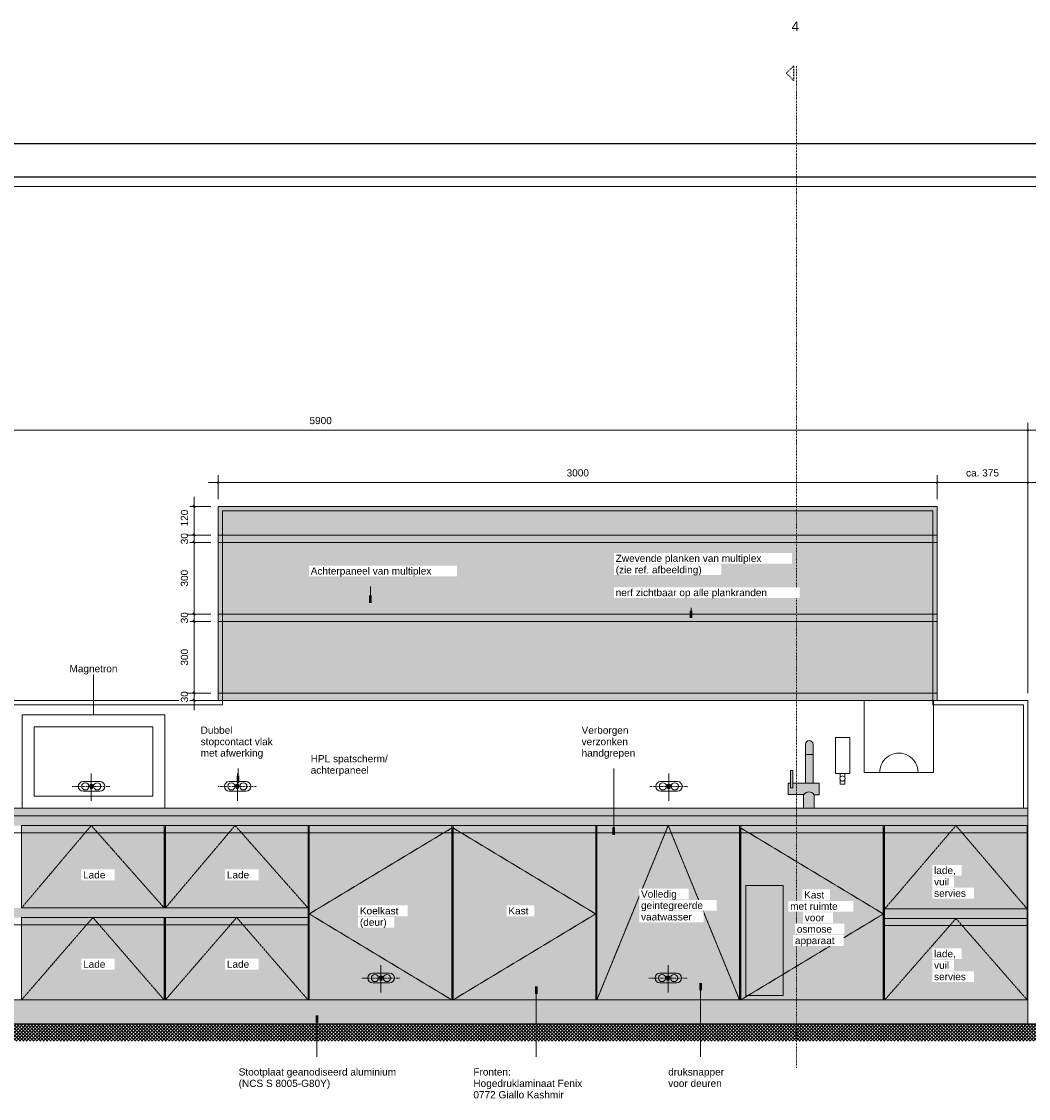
# Model space of a CAD drawing. Header units: millimetres. Extents: x -41613 to -506, y -9518 to 44768.
# Tile 2 of 11: x -27487 to -23286, y 5339 to 9834. Entities that reach past the tile are written whole.
import ezdxf

# ---------------------------------------------------------------- set-up
doc = ezdxf.new("R2010")
doc.units = ezdxf.units.MM
for name, pattern in [('Dash dot Small', [6.35, 3.175, -1.5875, 0, -1.5875]), ('Dash_2_', [6.35, 3.175, -3.175]), ('Overhead xxSmall', [2.579688, 1.5875, -0.992188])]:
    doc.linetypes.add(name, pattern=pattern)
for name, color, linetype, lineweight in [('0-2', 130, 'Continuous', 5), ('A----M-', 8, 'Continuous', 5), ('A----M--20', 8, 'Continuous', 5), ('A09-C---1', 8, 'Dash_2_', 13), ('A09-C---2', 135, 'Dash_2_', 25), ('A09-C---3', 8, 'Dash_2_', 5), ('A09-NT--1', 7, 'Continuous', 13), ('A09-NT--2', 170, 'Continuous', 50), ('A09-NT--3', 210, 'Continuous', 13), ('A35-----1', 250, 'Continuous', 25), ('A35-----2', 7, 'Continuous', 13), ('A69-----1', 55, 'Continuous', 5), ('A79-Y---1', 8, 'Continuous', 5), ('A99----', 1, 'Continuous', 5), ('A99-----1', 1, 'Continuous', 13), ('A99-----3', 1, 'Overhead xxSmall', 13), ('A99-----5', 1, 'Dash dot Small', 13), ('A99-----6', 1, 'Continuous', 25), ('A99--I-', 1, 'Continuous', 5), ('Detail Items-6', 255, 'Continuous', 5), ('Detail Items-7', 55, 'Continuous', 5)]:
    doc.layers.add(name, color=color, linetype=linetype, lineweight=lineweight)
doc.styles.add('Arial', font='arial.ttf', dxfattribs={"height": 40})
doc.styles.add('Arial_1', font='arial.ttf', dxfattribs={"height": 30})
doc.dimstyles.new('TD_Diagonal_1_5_mm', dxfattribs={"dimscale": 304.8, "dimtxt": 30.607782, "dimasz": 0.026247, "dimexe": 0.098425, "dimexo": 0.098425, "dimgap": 0.052493, "dimtad": 1, "dimdec": 0, "dimzin": 0, "dimdsep": 46, "dimtxsty": 'Arial_1', "dimblk1": 'OBLIQUE', "dimblk2": 'OBLIQUE', "dimsah": 1, "dimcen": 0.09, "dimdle": 0.131234, "dimazin": 2, "dimtfac": 1, "dimtdec": 4, "dimtix": 1, "dimtmove": 0, "dimatfit": 3, "dimfxl": 1, "dimtvp": 1, "dimtfill": 1, "dimtolj": 1, "dimtzin": 0, "dimarcsym": 2})
doc.dimstyles.new('TD_Diagonal_1_5_mm_1', dxfattribs={"dimscale": 304.8, "dimtxt": 30.607782, "dimasz": 0.026247, "dimexe": 0.098425, "dimexo": 0.098425, "dimgap": 0.052493, "dimtad": 1, "dimdec": 0, "dimzin": 0, "dimdsep": 46, "dimtxsty": 'Arial_1', "dimblk1": 'OBLIQUE', "dimblk2": 'OBLIQUE', "dimsah": 1, "dimcen": 0.09, "dimdle": 0.131234, "dimazin": 2, "dimtfac": 1, "dimtdec": 4, "dimtix": 1, "dimtmove": 2, "dimatfit": 3, "dimfxl": 1, "dimtvp": 1, "dimtfill": 1, "dimtolj": 1, "dimtzin": 0, "dimarcsym": 2})

# ---------------------------------------------------------------- blocks, each defined once
blk = doc.blocks.new('HSR-D_ABT_ARCH_Interieur_rvt-2-Pantry MFZ - Elevation')
at = {"layer": 'A35-----1'}
for p, q in [((-33572.5, 9323), (-41241.6, 9323)), ((-33572.5, 9185), (-41241.6, 9185))]:
    blk.add_line(p, q, dxfattribs=at)
at = {"layer": 'A35-----2'}
blk.add_line((-41241.6, 9145), (-33572.5, 9145), dxfattribs=at)
blk = doc.blocks.new('Microwave - Magnetron-18255911-Pantry MFZ - Elevation')
at = {"layer": 'A69-----1'}
for p, q in [((-37924.6, 6940), (-37328.6, 6940)), ((-37924.6, 6550), (-37924.6, 6940)), ((-37328.6, 6550), (-37328.6, 6940)), ((-37874.6, 6890), (-37874.6, 6600)), ((-37378.6, 6890), (-37874.6, 6890)), ((-37378.6, 6600), (-37378.6, 6890)), ((-37874.6, 6600), (-37378.6, 6600))]:
    blk.add_line(p, q, dxfattribs=at)
blk = doc.blocks.new('717 Paper Dispenser - 717 Paper Dispenser-18297893-Pantry MFZ - Elevation')
at = {"layer": 'A79-Y---1'}
for p, q in [((-34411.9, 7000), (-34411.9, 6700)), ((-34121.9, 6700), (-34121.9, 7000)), ((-34411.9, 6700), (-34121.9, 6700))]:
    blk.add_line(p, q, dxfattribs=at)
blk.add_arc((-34266.9, 6700), 80, 359.9833, 180.0162, dxfattribs=at)
blk = doc.blocks.new('717 Toilet Dispenser Exclusive - 717 Toilet Dispenser Exclusive-18372197-Pantry MFZ - Elevation')
at = {"layer": 'A79-Y---1'}
for p, q in [((-34531.9, 6695), (-34531.9, 6845)), ((-34531.9, 6845), (-34471.9, 6845)), ((-34471.9, 6845), (-34471.9, 6695)), ((-34511.9, 6695), (-34531.9, 6695)), ((-34511.9, 6678.6), (-34511.9, 6695)), ((-34491.9, 6695), (-34511.9, 6695)), ((-34511.9, 6650), (-34511.9, 6669.4)), ((-34491.9, 6695), (-34491.9, 6678.6)), ((-34471.9, 6695), (-34491.9, 6695)), ((-34491.9, 6669.4), (-34491.9, 6650)), ((-34491.9, 6650), (-34511.9, 6650))]:
    blk.add_line(p, q, dxfattribs=at)
for start, end in [(155.38, 204.62), (24.62, 155.38), (204.62, 335.38), (335.38, 24.62)]:
    blk.add_arc((-34501.9, 6674), 11, start, end, dxfattribs=at)
blk = doc.blocks.new('Detail View - Detail - Detail Number-13476530-Pantry MFZ - Elevation')
at = {"layer": 'A09-C---2'}
for p, q in [((-38306.5, 9648.2), (-38336.5, 9618.2)), ((-38306.5, 9648.2), (-38306.5, 9588.2)), ((-38306.5, 9588.2), (-38336.5, 9618.2))]:
    blk.add_line(p, q, dxfattribs=at)
blk = doc.blocks.new('DIMBLOCK15-Pantry MFZ - Elevation')
at = {"layer": 'A----M--20'}
for p, q in [((-29189.4, 7030), (-29189.4, 8158.6)), ((-23289.4, 7030), (-23289.4, 8158.6)), ((-23249.4, 8128.6), (-29229.4, 8128.6)), ((-29189.4, 8128.6), (-29189.4, 7030)), ((-23289.4, 8128.6), (-23289.4, 7030))]:
    blk.add_line(p, q, dxfattribs=at)
at = {"layer": 'A----M--20', "lineweight": 35}
for p, q in [((-29189.4, 8128.6), (-29193.4, 8124.6)), ((-29189.4, 8128.6), (-29185.4, 8132.6)), ((-23289.4, 8128.6), (-23293.4, 8124.6)), ((-23289.4, 8128.6), (-23285.4, 8132.6))]:
    blk.add_line(p, q, dxfattribs=at)
at = {"layer": 'A----M--20', "color": 0, "insert": (-26285.6, 8183.5), "char_height": 30, "width": 110.753, "attachment_point": 1, "line_spacing_factor": 0.941778, "style": 'Arial_1', "bg_fill": 3, "box_fill_scale": 1.25, "bg_fill_color": 256, "bg_fill_true_color": 13158600, "bg_fill_transparency": 0}
blk.add_mtext('5900', dxfattribs=at)
blk = doc.blocks.new('_Oblique')
at = {"color": 0, "linetype": 'ByBlock', "lineweight": -2}
blk.add_line((-0.5, -0.5), (0.5, 0.5), dxfattribs=at)
blk = doc.blocks.new('DIMBLOCK21-Pantry MFZ - Elevation')
at = {"layer": 'A----M--20'}
for p, q in [((-26696.7, 7030), (-26797.3, 7030)), ((-26767.3, 6960), (-26767.3, 7030)), ((-26767.3, 7030), (-26696.7, 7030)), ((-26743, 7000), (-26797.3, 7000)), ((-26767.3, 7000), (-26743, 7000))]:
    blk.add_line(p, q, dxfattribs=at)
at = {"layer": 'A----M--20', "lineweight": 35}
for p, q in [((-26767.3, 7030), (-26771.3, 7034)), ((-26767.3, 7030), (-26763.3, 7026)), ((-26767.3, 7000), (-26771.3, 7004)), ((-26767.3, 7000), (-26763.3, 6996))]:
    blk.add_line(p, q, dxfattribs=at)
at = {"layer": 'A----M--20', "color": 0, "insert": (-26822.3, 6991.9), "char_height": 30, "width": 55.377, "attachment_point": 1, "rotation": 90, "line_spacing_factor": 0.941778, "style": 'Arial_1', "bg_fill": 3, "box_fill_scale": 1.25, "bg_fill_color": 256, "bg_fill_true_color": 13158600, "bg_fill_transparency": 0}
blk.add_mtext('30', dxfattribs=at)
blk = doc.blocks.new('DIMBLOCK22-Pantry MFZ - Elevation')
at = {"layer": 'A----M--20'}
for p, q in [((-26696.7, 7330), (-26797.3, 7330)), ((-26767.3, 7030), (-26767.3, 7330)), ((-26767.3, 7330), (-26696.7, 7330)), ((-26696.7, 7030), (-26797.3, 7030)), ((-26767.3, 7030), (-26696.7, 7030))]:
    blk.add_line(p, q, dxfattribs=at)
at = {"layer": 'A----M--20', "lineweight": 35}
for p, q in [((-26767.3, 7330), (-26771.3, 7334)), ((-26767.3, 7330), (-26763.3, 7326)), ((-26767.3, 7030), (-26771.3, 7034)), ((-26767.3, 7030), (-26763.3, 7026))]:
    blk.add_line(p, q, dxfattribs=at)
at = {"layer": 'A----M--20', "color": 0, "insert": (-26822.3, 7145.4), "char_height": 30, "width": 83.065, "attachment_point": 1, "rotation": 90, "line_spacing_factor": 0.941778, "style": 'Arial_1', "bg_fill": 3, "box_fill_scale": 1.25, "bg_fill_color": 256, "bg_fill_true_color": 13158600, "bg_fill_transparency": 0}
blk.add_mtext('300', dxfattribs=at)
blk = doc.blocks.new('DIMBLOCK23-Pantry MFZ - Elevation')
at = {"layer": 'A----M--20'}
for p, q in [((-26696.7, 7360), (-26797.3, 7360)), ((-26696.7, 7330), (-26797.3, 7330)), ((-26767.3, 7330), (-26767.3, 7360)), ((-26767.3, 7360), (-26696.7, 7360)), ((-26767.3, 7330), (-26696.7, 7330))]:
    blk.add_line(p, q, dxfattribs=at)
at = {"layer": 'A----M--20', "lineweight": 35}
for p, q in [((-26767.3, 7360), (-26771.3, 7364)), ((-26767.3, 7330), (-26771.3, 7334)), ((-26767.3, 7360), (-26763.3, 7356)), ((-26767.3, 7330), (-26763.3, 7326))]:
    blk.add_line(p, q, dxfattribs=at)
at = {"layer": 'A----M--20', "color": 0, "insert": (-26822.3, 7321.9), "char_height": 30, "width": 55.377, "attachment_point": 1, "rotation": 90, "line_spacing_factor": 0.941778, "style": 'Arial_1', "bg_fill": 3, "box_fill_scale": 1.25, "bg_fill_color": 256, "bg_fill_true_color": 13158600, "bg_fill_transparency": 0}
blk.add_mtext('30', dxfattribs=at)
blk = doc.blocks.new('DIMBLOCK24-Pantry MFZ - Elevation')
at = {"layer": 'A----M--20'}
for p, q in [((-26696.7, 7660), (-26797.3, 7660)), ((-26767.3, 7360), (-26767.3, 7660)), ((-26767.3, 7660), (-26696.7, 7660)), ((-26696.7, 7360), (-26797.3, 7360)), ((-26767.3, 7360), (-26696.7, 7360))]:
    blk.add_line(p, q, dxfattribs=at)
at = {"layer": 'A----M--20', "lineweight": 35}
for p, q in [((-26767.3, 7660), (-26771.3, 7664)), ((-26767.3, 7660), (-26763.3, 7656)), ((-26767.3, 7360), (-26771.3, 7364)), ((-26767.3, 7360), (-26763.3, 7356))]:
    blk.add_line(p, q, dxfattribs=at)
at = {"layer": 'A----M--20', "color": 0, "insert": (-26822.3, 7475.4), "char_height": 30, "width": 83.065, "attachment_point": 1, "rotation": 90, "line_spacing_factor": 0.941778, "style": 'Arial_1', "bg_fill": 3, "box_fill_scale": 1.25, "bg_fill_color": 256, "bg_fill_true_color": 13158600, "bg_fill_transparency": 0}
blk.add_mtext('300', dxfattribs=at)
blk = doc.blocks.new('DIMBLOCK25-Pantry MFZ - Elevation')
at = {"layer": 'A----M--20'}
for p, q in [((-26696.7, 7690), (-26797.3, 7690)), ((-26767.3, 7660), (-26767.3, 7690)), ((-26767.3, 7690), (-26696.7, 7690)), ((-26696.7, 7660), (-26797.3, 7660)), ((-26767.3, 7660), (-26696.7, 7660))]:
    blk.add_line(p, q, dxfattribs=at)
at = {"layer": 'A----M--20', "lineweight": 35}
for p, q in [((-26767.3, 7690), (-26771.3, 7694)), ((-26767.3, 7690), (-26763.3, 7686)), ((-26767.3, 7660), (-26771.3, 7664)), ((-26767.3, 7660), (-26763.3, 7656))]:
    blk.add_line(p, q, dxfattribs=at)
at = {"layer": 'A----M--20', "color": 0, "insert": (-26822.3, 7651.9), "char_height": 30, "width": 55.377, "attachment_point": 1, "rotation": 90, "line_spacing_factor": 0.941778, "style": 'Arial_1', "bg_fill": 3, "box_fill_scale": 1.25, "bg_fill_color": 256, "bg_fill_true_color": 13158600, "bg_fill_transparency": 0}
blk.add_mtext('30', dxfattribs=at)
blk = doc.blocks.new('DIMBLOCK26-Pantry MFZ - Elevation')
at = {"layer": 'A----M--20'}
for p, q in [((-26767.3, 7690), (-26767.3, 7850)), ((-26696.7, 7810), (-26797.3, 7810)), ((-26767.3, 7810), (-26696.7, 7810)), ((-26696.7, 7690), (-26797.3, 7690)), ((-26767.3, 7690), (-26696.7, 7690))]:
    blk.add_line(p, q, dxfattribs=at)
at = {"layer": 'A----M--20', "lineweight": 35}
for p, q in [((-26767.3, 7810), (-26771.3, 7814)), ((-26767.3, 7810), (-26763.3, 7806)), ((-26767.3, 7690), (-26771.3, 7694)), ((-26767.3, 7690), (-26763.3, 7686))]:
    blk.add_line(p, q, dxfattribs=at)
at = {"layer": 'A----M--20', "color": 0, "insert": (-26822.3, 7726.4), "char_height": 30, "width": 83.065, "attachment_point": 1, "rotation": 90, "line_spacing_factor": 0.941778, "style": 'Arial_1', "bg_fill": 3, "box_fill_scale": 1.25, "bg_fill_color": 256, "bg_fill_true_color": 13158600, "bg_fill_transparency": 0}
blk.add_mtext('120', dxfattribs=at)
blk = doc.blocks.new('DIMBLOCK27-Pantry MFZ - Elevation')
at = {"layer": 'A----M--20'}
for p, q in [((-26666.7, 7840), (-26666.7, 7940.1)), ((-23666.7, 7840), (-23666.7, 7940.1)), ((-26706.7, 7910.1), (-23666.7, 7910.1)), ((-26666.7, 7910.1), (-26666.7, 7840)), ((-23666.7, 7910.1), (-23666.7, 7840))]:
    blk.add_line(p, q, dxfattribs=at)
at = {"layer": 'A----M--20', "lineweight": 35}
for p, q in [((-26666.7, 7910.1), (-26662.7, 7914.1)), ((-23666.7, 7910.1), (-23662.7, 7914.1)), ((-26666.7, 7910.1), (-26670.7, 7906.1)), ((-23666.7, 7910.1), (-23670.7, 7906.1))]:
    blk.add_line(p, q, dxfattribs=at)
at = {"layer": 'A----M--20', "color": 0, "insert": (-25212.9, 7965), "char_height": 30, "width": 110.753, "attachment_point": 1, "line_spacing_factor": 0.941778, "style": 'Arial_1', "bg_fill": 3, "box_fill_scale": 1.25, "bg_fill_color": 256, "bg_fill_true_color": 13158600, "bg_fill_transparency": 0}
blk.add_mtext('3000', dxfattribs=at)
blk = doc.blocks.new('DIMBLOCK28-Pantry MFZ - Elevation')
at = {"layer": 'A----M--20'}
for p, q in [((-23666.7, 7840), (-23666.7, 7940.1)), ((-23289.4, 7030), (-23289.4, 7940.1)), ((-23666.7, 7910.1), (-23249.4, 7910.1)), ((-23666.7, 7910.1), (-23666.7, 7840)), ((-23289.4, 7910.1), (-23289.4, 7030))]:
    blk.add_line(p, q, dxfattribs=at)
at = {"layer": 'A----M--20', "lineweight": 35}
for p, q in [((-23666.7, 7910.1), (-23662.7, 7914.1)), ((-23289.4, 7910.1), (-23285.4, 7914.1)), ((-23666.7, 7910.1), (-23670.7, 7906.1)), ((-23289.4, 7910.1), (-23293.4, 7906.1))]:
    blk.add_line(p, q, dxfattribs=at)
at = {"layer": 'A----M--20', "color": 0, "insert": (-23546.6, 7965), "char_height": 30, "width": 164.434, "attachment_point": 1, "line_spacing_factor": 0.941778, "style": 'Arial_1', "bg_fill": 3, "box_fill_scale": 1.25, "bg_fill_color": 256, "bg_fill_true_color": 13158600, "bg_fill_transparency": 0}
blk.add_mtext('ca. 375', dxfattribs=at)

msp = doc.modelspace()

# ---------------------------------------------------------------- hatches: boundary and pattern name
at = {"layer": 'Detail Items-6'}
h = msp.add_hatch(color=256, dxfattribs=at)
h.paths.add_polyline_path([(-24091.7, 7030), (-23666.7, 7030), (-23666.7, 7330), (-26666.7, 7330), (-26666.7, 7030), (-24098.5, 7030)])
h.paths.add_polyline_path([(-24051.7, 7360), (-23666.7, 7360), (-23666.7, 7660), (-26666.7, 7660), (-26666.7, 7360), (-24071.7, 7360)])
h.paths.add_polyline_path([(-23666.7, 7690), (-23666.7, 7810), (-26666.7, 7810), (-26666.7, 7690)])
h = msp.add_hatch(color=256, dxfattribs=at)
h.paths.add_polyline_path([(-23681.7, 7000), (-23666.7, 7000), (-23666.7, 7030), (-26666.7, 7030), (-26666.7, 7000), (-23971.7, 7000)])
h.paths.add_polyline_path([(-24091.7, 7330), (-23666.7, 7330), (-23666.7, 7360), (-26666.7, 7360), (-26666.7, 7330), (-24098.5, 7330)])
h.paths.add_polyline_path([(-26666.7, 7660), (-23666.7, 7660), (-23666.7, 7690), (-26666.7, 7690)])
for points in [[(-24224, 6550), (-24179.9, 6550), (-24179.9, 6606.6), (-24159.9, 6606.8), (-24159.9, 6655), (-24184.9, 6655), (-24184.9, 6816.4), (-24185.4, 6820.5), (-24187, 6824.4), (-24189.5, 6827.7), (-24192.8, 6830.2), (-24196.7, 6831.8), (-24200.8, 6832.3), (-24204.9, 6831.8), (-24208.7, 6830.2), (-24212, 6827.7), (-24214.6, 6824.4), (-24216.2, 6820.5), (-24216.7, 6816.4), (-24216.7, 6655), (-24269, 6655), (-24269, 6707.3), (-24279, 6707.3), (-24279, 6655), (-24289, 6655), (-24289, 6606.8), (-24224, 6606.6), (-24224, 6598.4)], [(-24115.2, 6518), (-23289.4, 6518), (-23289.4, 6550), (-29189.4, 6550), (-29189.4, 6518), (-24179.9, 6518)], [(-26666.7, 6478), (-23289.4, 6478), (-23289.4, 6518), (-29189.4, 6518), (-29189.4, 6478), (-26886.7, 6478)], [(-25691.6, 5750), (-25691.6, 6478), (-26286.6, 6478), (-26286.6, 5750)], [(-25686.6, 5750), (-25091.6, 5750), (-25091.6, 6478), (-25686.6, 6478)], [(-24491.6, 5750), (-24491.6, 6478), (-25086.6, 6478), (-25086.6, 5750)], [(-23891.6, 5750), (-23891.6, 6478), (-24486.6, 6478), (-24486.6, 5750), (-24098.5, 5750)], [(-26891.7, 6094), (-26291.7, 6094), (-26291.7, 6134), (-29187.4, 6134), (-29187.4, 6094), (-27063.9, 6094)], [(-23291.6, 6090), (-23291.6, 6130), (-23886.6, 6130), (-23886.6, 6090)], [(-25686.6, 5650), (-23289.4, 5650), (-23289.4, 5750), (-29189.4, 5750), (-29189.4, 5650), (-25691.6, 5650)]]:
    msp.add_hatch(color=256, dxfattribs=at).paths.add_polyline_path(points)
h = msp.add_hatch(color=256, dxfattribs=at)
h.paths.add_polyline_path([(-27486.7, 5750), (-26891.7, 5750), (-26891.7, 6094), (-27486.7, 6094)])
h.paths.add_polyline_path([(-27484.4, 6134), (-26891.7, 6134), (-26891.7, 6478), (-27486.7, 6478), (-27486.7, 6134)])
h = msp.add_hatch(color=256, dxfattribs=at)
h.paths.add_polyline_path([(-26886.7, 5750), (-26291.7, 5750), (-26291.7, 6094), (-26886.7, 6094)])
h.paths.add_polyline_path([(-26666.7, 6134), (-26291.7, 6134), (-26291.7, 6478), (-26886.7, 6478), (-26886.7, 6134)])
h = msp.add_hatch(color=256, dxfattribs=at)
h.paths.add_polyline_path([(-23291.6, 5750), (-23291.6, 6090), (-23886.6, 6090), (-23886.6, 5750)])
h.paths.add_polyline_path([(-23291.6, 6130), (-23291.6, 6478), (-23886.6, 6478), (-23886.6, 6130)])
at = {"layer": 'Detail Items-7'}
h = msp.add_hatch(dxfattribs=at)
h.set_pattern_fill('FP_3', color=256, style=0, pattern_type=2)
h.set_pattern_definition([(45, (-26984.382, 5650), (-7.071068, 7.071068), []), (135, (-26984.382, 5650), (-7.071068, -7.071068), [])])
h.paths.add_polyline_path([(-29763.5, 5577.6), (-23132.3, 5577.6), (-23132.3, 5650), (-29763.5, 5650), (-29763.5, 5641)])

# ---------------------------------------------------------------- linework, layer by layer
at = {"layer": 'A09-C---1'}
msp.add_line((-24254.1, 9648.2), (-24254.1, 5463.5), dxfattribs=at)
at = {"layer": 'A09-NT--2'}
for p, q in [((-26583.1, 6654.8), (-26583.1, 6684.8)), ((-25015.2, 6439.4), (-25015.2, 6469.4)), ((-25339.3, 5805.4), (-25339.3, 5775.4)), ((-24653.9, 5820.5), (-24653.9, 5790.5)), ((-26254.3, 5685.1), (-26254.3, 5655.1))]:
    msp.add_line(p, q, dxfattribs=at)
at = {"layer": 'A09-NT--3'}
for p, q in [((-26583.1, 6654.8), (-26583.1, 6716.3)), ((-25015.2, 6439.4), (-25015.2, 6716.3)), ((-25339.3, 5805.4), (-25339.3, 5512.8)), ((-24653.9, 5820.5), (-24653.9, 5512.8)), ((-26254.3, 5685.1), (-26254.3, 5512.8))]:
    msp.add_line(p, q, dxfattribs=at)
at = {"layer": 'A99----'}
for p, q in [((-23291.6, 6130), (-23886.6, 6130)), ((-23886.6, 6130), (-23886.6, 6090)), ((-23291.6, 6090), (-23291.6, 6130)), ((-23886.6, 6090), (-23291.6, 6090))]:
    msp.add_line(p, q, dxfattribs=at)
at = {"layer": 'A99-----1'}
for p, q in [((-23666.7, 7810), (-26666.7, 7810)), ((-26666.7, 7810), (-26666.7, 7690)), ((-23666.7, 7690), (-23666.7, 7810)), ((-23666.7, 7690), (-26666.7, 7690)), ((-26666.7, 7690), (-26666.7, 7660)), ((-23666.7, 7660), (-23666.7, 7690)), ((-26666.7, 7660), (-26666.7, 7360)), ((-26666.7, 7660), (-23666.7, 7660)), ((-23666.7, 7360), (-23666.7, 7660)), ((-23666.7, 7360), (-26666.7, 7360)), ((-26666.7, 7360), (-26666.7, 7330)), ((-26666.7, 7330), (-26666.7, 7030)), ((-26666.7, 7330), (-23666.7, 7330)), ((-23666.7, 7330), (-23666.7, 7360)), ((-23666.7, 7030), (-23666.7, 7330)), ((-23666.7, 7030), (-26666.7, 7030)), ((-26666.7, 7030), (-26666.7, 7000)), ((-23666.7, 7000), (-23666.7, 7030)), ((-29189.4, 7000), (-23289.4, 7000)), ((-26666.7, 7000), (-23666.7, 7000)), ((-23289.4, 6550), (-23289.4, 7000)), ((-24216.7, 6816.4), (-24216.7, 6655)), ((-24184.9, 6655), (-24184.9, 6816.4)), ((-24216.7, 6775), (-24184.9, 6775)), ((-24269, 6707.3), (-24279, 6707.3)), ((-24279, 6707.3), (-24279, 6655)), ((-24269, 6655), (-24269, 6707.3)), ((-27230.1, 6661.3), (-27159.6, 6661.3)), ((-26620.6, 6661.3), (-26550.2, 6661.3)), ((-24820.5, 6661.3), (-24750, 6661.3)), ((-24279, 6655), (-24289, 6655)), ((-24289, 6655), (-24289, 6606.8)), ((-24279, 6635), (-24279, 6655)), ((-24216.7, 6655), (-24269, 6655)), ((-24269, 6655), (-24269, 6635)), ((-24216.7, 6655), (-24184.9, 6655)), ((-24159.9, 6655), (-24184.9, 6655)), ((-24159.9, 6606.6), (-24159.9, 6655)), ((-27159.6, 6621.3), (-27230.1, 6621.3)), ((-26550.2, 6621.3), (-26620.6, 6621.3)), ((-24750, 6621.3), (-24820.5, 6621.3)), ((-24269, 6635), (-24279, 6635)), ((-24289, 6606.8), (-24224, 6606.8)), ((-24224, 6606.8), (-24224, 6550)), ((-24179.9, 6550), (-24179.9, 6606.6)), ((-24179.9, 6606.6), (-24159.9, 6606.6)), ((-29189.4, 6550), (-23289.4, 6550)), ((-23289.4, 6550), (-23289.4, 6518)), ((-23289.4, 6518), (-29189.4, 6518)), ((-26891.7, 6478), (-27486.7, 6478)), ((-27486.7, 6478), (-27486.7, 6134)), ((-26891.7, 6478), (-26886.7, 6478)), ((-26891.7, 6134), (-26891.7, 6478)), ((-26291.7, 6478), (-26886.7, 6478)), ((-26886.7, 6478), (-26886.7, 6134)), ((-26291.7, 6478), (-26286.6, 6478)), ((-26291.7, 6134), (-26291.7, 6478)), ((-25691.6, 6478), (-26286.6, 6478)), ((-26286.6, 6478), (-26286.6, 5750)), ((-25691.6, 6478), (-25686.6, 6478)), ((-25691.6, 5750), (-25691.6, 6478)), ((-25091.6, 6478), (-25686.6, 6478)), ((-25686.6, 6478), (-25686.6, 5750)), ((-25091.6, 6478), (-25086.6, 6478)), ((-25091.6, 5750), (-25091.6, 6478)), ((-24491.6, 6478), (-25086.6, 6478)), ((-25086.6, 6478), (-25086.6, 5750)), ((-24491.6, 6478), (-24486.6, 6478)), ((-24491.6, 5750), (-24491.6, 6478)), ((-23891.6, 6478), (-24486.6, 6478)), ((-24486.6, 6478), (-24486.6, 5750)), ((-23891.6, 6478), (-23886.6, 6478)), ((-23891.6, 5750), (-23891.6, 6478)), ((-23291.6, 6478), (-23886.6, 6478)), ((-23886.6, 6478), (-23886.6, 6130)), ((-23291.6, 6478), (-23289.4, 6478)), ((-23291.6, 6130), (-23291.6, 6478)), ((-23289.4, 6478), (-23289.4, 6518)), ((-23289.4, 5750), (-23289.4, 6518)), ((-26889.4, 6134), (-26889.4, 6468)), ((-26289.4, 5750), (-26289.4, 6468)), ((-25689.4, 5750), (-25689.4, 6468)), ((-25089.4, 5750), (-25089.4, 6468)), ((-24489.4, 5750), (-24489.4, 6468)), ((-23889.4, 5750), (-23889.4, 6468)), ((-27486.7, 6134), (-26891.7, 6134)), ((-26886.7, 6134), (-26891.7, 6134)), ((-26886.7, 6134), (-26291.7, 6134)), ((-26291.7, 6094), (-26291.7, 6134)), ((-26891.7, 6094), (-27486.7, 6094)), ((-27486.7, 6094), (-27486.7, 5750)), ((-26891.7, 6094), (-26886.7, 6094)), ((-26891.7, 5750), (-26891.7, 6094)), ((-26889.4, 5750), (-26889.4, 6094)), ((-26291.7, 6094), (-26886.7, 6094)), ((-26886.7, 6094), (-26886.7, 5750)), ((-26291.7, 5750), (-26291.7, 6094)), ((-23886.6, 6090), (-23886.6, 5750)), ((-23291.6, 5750), (-23291.6, 6090)), ((-26021.8, 5861.3), (-25951.3, 5861.3)), ((-24823.9, 5861.3), (-24753.5, 5861.3)), ((-25951.3, 5821.3), (-26021.8, 5821.3)), ((-24753.5, 5821.3), (-24823.9, 5821.3)), ((-27486.7, 5750), (-29189.4, 5750)), ((-27486.7, 5750), (-26891.7, 5750)), ((-26886.7, 5750), (-26891.7, 5750)), ((-26886.7, 5750), (-26291.7, 5750)), ((-23886.6, 5750), (-26291.7, 5750)), ((-23886.6, 5750), (-23291.6, 5750)), ((-23289.4, 5750), (-23291.6, 5750)), ((-23289.4, 5650), (-23289.4, 5750)), ((-29189.4, 5650), (-23289.4, 5650)), ((-23132.3, 5650), (-23289.4, 5650))]:
    msp.add_line(p, q, dxfattribs=at)
for centre in [(-27220.9, 6641.3), (-27170.9, 6641.3), (-26611.4, 6641.3), (-26561.4, 6641.3), (-24811.3, 6641.3), (-24761.3, 6641.3), (-26012.5, 5841.3), (-25962.6, 5841.3), (-24814.7, 5841.3), (-24764.7, 5841.3)]:
    msp.add_circle(centre, 15, dxfattribs=at)
for centre, radius, start, end in [((-24200.8, 6816.4), 15.9, 0, 180), ((-27230.1, 6641.3), 20, 90, 270), ((-27159.6, 6641.3), 20, 270, 90), ((-26620.6, 6641.3), 20, 90, 270), ((-26550.2, 6641.3), 20, 270, 90), ((-24820.5, 6641.3), 20, 90, 270), ((-24750, 6641.3), 20, 270, 90), ((-24201.9, 6593.3), 25, 33.1115, 146.8885), ((-26021.8, 5841.3), 20, 90, 270), ((-25951.3, 5841.3), 20, 270, 90), ((-24823.9, 5841.3), 20, 90, 270), ((-24753.5, 5841.3), 20, 270, 90)]:
    msp.add_arc(centre, radius, start, end, dxfattribs=at)
at = {"layer": 'A99-----3'}
for p, q in [((-26648.7, 7792), (-26648.7, 6982)), ((-23684.7, 7792), (-26648.7, 7792)), ((-23684.7, 6982), (-23684.7, 7792)), ((-26648.7, 6982), (-29171.4, 6982)), ((-23307.4, 6982), (-23684.7, 6982)), ((-23307.4, 6550), (-23307.4, 6982)), ((-27195.9, 6580.5), (-27195.9, 6695.5)), ((-26586.4, 6580.5), (-26586.4, 6695.5)), ((-24786.3, 6580.5), (-24786.3, 6695.5)), ((-27486.7, 6134), (-27195.9, 6478)), ((-27195.9, 6478), (-26891.7, 6134)), ((-26886.7, 6134), (-26595.9, 6478)), ((-26595.9, 6478), (-26291.7, 6134)), ((-25086.6, 5750), (-24789.1, 6478)), ((-24491.6, 5750), (-24789.1, 6478)), ((-23885.6, 6130), (-23588.6, 6478)), ((-23291.6, 6130), (-23588.6, 6478)), ((-29187.4, 6448), (-23289.4, 6448)), ((-25691.6, 6468), (-26286.6, 6109)), ((-25686.6, 6468), (-25091.6, 6109)), ((-24486.6, 6468), (-23891.6, 6109)), ((-24309.4, 6227), (-24465.4, 6227)), ((-24465.4, 6227), (-24465.4, 5768)), ((-24309.4, 5768), (-24309.4, 6227)), ((-27189.2, 6094), (-27486.7, 5750)), ((-27189.2, 6094), (-26891.7, 5750)), ((-26589.2, 6094), (-26886.7, 5750)), ((-26589.2, 6094), (-26291.7, 5750)), ((-25691.6, 5750), (-26286.6, 6109)), ((-25686.6, 5750), (-25091.6, 6109)), ((-24486.6, 5750), (-23891.6, 6109)), ((-23885.6, 5750), (-23588.6, 6090)), ((-23291.6, 5750), (-23588.6, 6090)), ((-29187.4, 6064), (-26289.4, 6064)), ((-23291.6, 6060), (-23885.6, 6060)), ((-25987.5, 5780.5), (-25987.5, 5895.5)), ((-24789.7, 5780.5), (-24789.7, 5895.5)), ((-24465.4, 5768), (-24309.4, 5768))]:
    msp.add_line(p, q, dxfattribs=at)
at = {"layer": 'A99-----5'}
for p, q in [((-27275.9, 6641.3), (-27115.9, 6641.3)), ((-26666.4, 6641.3), (-26506.4, 6641.3)), ((-24866.3, 6641.3), (-24706.3, 6641.3)), ((-26067.5, 5841.3), (-25907.5, 5841.3)), ((-24869.7, 5841.3), (-24709.7, 5841.3))]:
    msp.add_line(p, q, dxfattribs=at)
at = {"layer": 'A99-----6'}
for p, q in [((-27200.9, 6649), (-27190.9, 6649)), ((-27200.9, 6644), (-27200.9, 6649)), ((-27190.9, 6644), (-27200.9, 6644)), ((-27200.9, 6638.6), (-27200.9, 6633.6)), ((-27190.9, 6638.6), (-27200.9, 6638.6)), ((-27200.9, 6633.6), (-27190.9, 6633.6)), ((-27190.9, 6649), (-27190.9, 6644)), ((-27190.9, 6633.6), (-27190.9, 6638.6)), ((-26591.4, 6649), (-26581.4, 6649)), ((-26591.4, 6644), (-26591.4, 6649)), ((-26581.4, 6644), (-26591.4, 6644)), ((-26591.4, 6638.6), (-26591.4, 6633.6)), ((-26581.4, 6638.6), (-26591.4, 6638.6)), ((-26591.4, 6633.6), (-26581.4, 6633.6)), ((-26581.4, 6649), (-26581.4, 6644)), ((-26581.4, 6633.6), (-26581.4, 6638.6)), ((-24791.3, 6649), (-24781.3, 6649)), ((-24791.3, 6644), (-24791.3, 6649)), ((-24781.3, 6644), (-24791.3, 6644)), ((-24791.3, 6638.6), (-24791.3, 6633.6)), ((-24781.3, 6638.6), (-24791.3, 6638.6)), ((-24791.3, 6633.6), (-24781.3, 6633.6)), ((-24781.3, 6649), (-24781.3, 6644)), ((-24781.3, 6633.6), (-24781.3, 6638.6)), ((-25992.5, 5849), (-25982.5, 5849)), ((-25992.5, 5844), (-25992.5, 5849)), ((-25982.5, 5844), (-25992.5, 5844)), ((-25982.5, 5849), (-25982.5, 5844)), ((-24794.7, 5849), (-24784.7, 5849)), ((-24794.7, 5844), (-24794.7, 5849)), ((-24784.7, 5844), (-24794.7, 5844)), ((-24784.7, 5849), (-24784.7, 5844)), ((-25992.5, 5838.6), (-25992.5, 5833.6)), ((-25982.5, 5838.6), (-25992.5, 5838.6)), ((-25992.5, 5833.6), (-25982.5, 5833.6)), ((-25982.5, 5833.6), (-25982.5, 5838.6)), ((-24794.7, 5838.6), (-24794.7, 5833.6)), ((-24784.7, 5838.6), (-24794.7, 5838.6)), ((-24794.7, 5833.6), (-24784.7, 5833.6)), ((-24784.7, 5833.6), (-24784.7, 5838.6))]:
    msp.add_line(p, q, dxfattribs=at)

# ---------------------------------------------------------------- block references
at = {"layer": '0-2'}
msp.add_blockref('HSR-D_ABT_ARCH_Interieur_rvt-2-Pantry MFZ - Elevation', (10440.2, 0), dxfattribs=at)
at = {"layer": 'A09-C---2'}
msp.add_blockref('Detail View - Detail - Detail Number-13476530-Pantry MFZ - Elevation', (14040.2, 0), dxfattribs=at)
at = {"layer": 'A69-----1'}
msp.add_blockref('Microwave - Magnetron-18255911-Pantry MFZ - Elevation', (10440.2, 0), dxfattribs=at)
at = {"layer": 'A79-Y---1'}
for name in ['717 Paper Dispenser - 717 Paper Dispenser-18297893-Pantry MFZ - Elevation', '717 Toilet Dispenser Exclusive - 717 Toilet Dispenser Exclusive-18372197-Pantry MFZ - Elevation']:
    msp.add_blockref(name, (10440.2, 0), dxfattribs=at)

# ---------------------------------------------------------------- texts
at = {"layer": 'A09-C---3', "insert": (-24274.4, 9834), "char_height": 40, "width": 38.481, "attachment_point": 1, "style": 'Arial'}
msp.add_mtext('4', dxfattribs=at)
at = {"layer": 'A09-NT--1', "char_height": 30, "attachment_point": 1, "style": 'Arial_1', "bg_fill": 3, "box_fill_scale": 1.25, "bg_fill_color": 256, "bg_fill_true_color": 13158600, "bg_fill_transparency": 0}
for s, insert, width in [('Stootplaat geanodiseerd aluminium ', (-26581.1, 5464.5), 792.067), ('Fronten: ', (-25601.9, 5464.5), 205.232), ('druksnapper ', (-24789.1, 5464.5), 295.021)]:
    msp.add_mtext(s, dxfattribs=dict(at, insert=insert, width=width))

# ---------------------------------------------------------------- next in the draw order: texts
for s, insert, width in [('Dubbel ', (-26739.5, 6890.9), 173.165), ('Verborgen', (-25150.4, 6890.9), 234.093), ('HPL spatscherm/ ', (-26280.4, 6771.8), 405.654), ('lade,', (-23679.9, 6305.7), 107.426), ('Lade ', (-27230.3, 6287.1), 125.063), ('Lade ', (-26630.3, 6287.1), 125.063), ('Volledig ', (-24902.5, 6207.1), 190.802), ('Kast', (-24222, 6203.5), 101.013), ('Koelkast', (-26075.2, 6136.9), 192.405), ('Kast', (-25455.9, 6136.9), 101.013), ('voor ', (-24219.3, 6108.3), 110.633), ('osmose ', (-24252.4, 6060.6), 190.802), ('lade,', (-23679.9, 5957.7), 107.426), ('Lade ', (-27230.3, 5914.1), 125.063), ('Lade ', (-26630.3, 5914.1), 125.063), ('(NCS S 8005-G80Y)', (-26581.1, 5416.8), 469.789), ('Hogedruklaminaat Fenix ', (-25601.9, 5416.8), 559.578), ('voor deuren', (-24789.1, 5416.8), 267.764)]:
    msp.add_mtext(s, dxfattribs=dict(at, insert=insert, width=width))

# ---------------------------------------------------------------- next in the draw order: dimensions: what is measured, and where the dimension line sits
at = {"layer": 'A----M-'}
dim = msp.add_linear_dim(base=(-29189.4, 8128.6), p1=(-23289.4, 7000), p2=(-29189.4, 7000), dimstyle='TD_Diagonal_1_5_mm', override={"dimpost": '<>', "dimfxl": 5900.069457}, dxfattribs=at)
dim.commit()
dim.dimension.update_dxf_attribs({"geometry": 'DIMBLOCK15-Pantry MFZ - Elevation', "text_midpoint": (-26239.4, 8159.9)})

# ---------------------------------------------------------------- next in the draw order: linework, layer by layer
at = {"layer": 'A09-NT--2'}
for p, q in [((-26031, 7407.8), (-26031, 7437.8)), ((-24693.9, 7344.6), (-24693.9, 7374.6))]:
    msp.add_line(p, q, dxfattribs=at)
at = {"layer": 'A09-NT--3'}
for p, q in [((-26031, 7407.8), (-26031, 7476.3)), ((-24693.9, 7344.6), (-24693.9, 7386.1))]:
    msp.add_line(p, q, dxfattribs=at)
at = {"layer": 'A99--I-'}
msp.add_line((-27186.4, 6940), (-27186.3, 7108.6), dxfattribs=at)

# ---------------------------------------------------------------- next in the draw order: texts
at = {"layer": 'A09-NT--1', "char_height": 30, "attachment_point": 1, "style": 'Arial_1', "bg_fill": 3, "box_fill_scale": 1.25, "bg_fill_color": 256, "bg_fill_true_color": 13158600, "bg_fill_transparency": 0}
for s, insert, width in [('Zwevende planken van multiplex', (-25008.1, 7608.3), 727.932), ('Achterpaneel van multiplex', (-26280.4, 7555.6), 602.869), ('nerf zichtbaar op alle plankranden', (-25008.1, 7465.4), 760), ('stopcontact vlak ', (-26739.5, 6843.3), 375.19), ('verzonken ', (-25150.4, 6843.3), 245.316), ('achterpaneel', (-26280.4, 6724.2), 290.211), ('vuil', (-23679.9, 6258), 75.359), ('geintegreerde', (-24902.5, 6159.5), 307.848), ('met ruimte ', (-24280.2, 6155.9), 256.54), ('(deur)', (-26075.2, 6089.3), 136.287), ('apparaat', (-24260.4, 6013), 195.612), ('vuil', (-23679.9, 5910), 75.359), ('0772 Giallo Kashmir ', (-25601.9, 5369.2), 474.599)]:
    msp.add_mtext(s, dxfattribs=dict(at, insert=insert, width=width))

# ---------------------------------------------------------------- next in the draw order: dimensions: what is measured, and where the dimension line sits
at = {"layer": 'A----M-'}
dim = msp.add_linear_dim(base=(-26767.3, 7030), p1=(-26773, 7000), p2=(-26666.7, 7030), angle=90, dimstyle='TD_Diagonal_1_5_mm', override={"dimpost": '<>', "dimfxl": 110.41679}, dxfattribs=at)
dim.commit()
dim.dimension.update_dxf_attribs({"geometry": 'DIMBLOCK21-Pantry MFZ - Elevation', "text_midpoint": (-26798.6, 7015)})

# ---------------------------------------------------------------- next in the draw order: texts
at = {"layer": 'A09-NT--1', "char_height": 30, "attachment_point": 1, "style": 'Arial_1', "bg_fill": 3, "box_fill_scale": 1.25, "bg_fill_color": 256, "bg_fill_true_color": 13158600, "bg_fill_transparency": 0}
for s, insert, width in [('(zie ref. afbeelding)', (-25008.1, 7560.7), 432.911), ('met afwerking', (-26739.5, 6795.7), 317.468), ('handgrepen', (-25150.4, 6795.7), 267.764), ('servies', (-23679.9, 6210.4), 158.734), ('vaatwasser', (-24902.5, 6111.8), 253.333), ('servies', (-23679.9, 5862.4), 158.734)]:
    msp.add_mtext(s, dxfattribs=dict(at, insert=insert, width=width))
at = {"layer": 'A99--I-', "insert": (-27286.9, 7147.8), "char_height": 30, "width": 242.11, "attachment_point": 1, "style": 'Arial_1', "bg_fill": 3, "box_fill_scale": 1.25, "bg_fill_color": 256, "bg_fill_true_color": 13158600, "bg_fill_transparency": 0}
msp.add_mtext('Magnetron', dxfattribs=at)

# ---------------------------------------------------------------- next in the draw order: dimensions: what is measured, and where the dimension line sits
at = {"layer": 'A----M-'}
dim = msp.add_linear_dim(base=(-26767.3, 7330), p1=(-26666.7, 7030), p2=(-26666.7, 7330), angle=90, dimstyle='TD_Diagonal_1_5_mm', override={"dimpost": '<>', "dimfxl": 300}, dxfattribs=at)
dim.commit()
dim.dimension.update_dxf_attribs({"geometry": 'DIMBLOCK22-Pantry MFZ - Elevation', "text_midpoint": (-26798.6, 7180)})

# ---------------------------------------------------------------- next in the draw order: dimensions: what is measured, and where the dimension line sits
dim = msp.add_linear_dim(base=(-26767.3, 7360), p1=(-26666.7, 7330), p2=(-26666.7, 7360), angle=90, dimstyle='TD_Diagonal_1_5_mm', override={"dimpost": '<>', "dimfxl": 30}, dxfattribs=at)
dim.commit()
dim.dimension.update_dxf_attribs({"geometry": 'DIMBLOCK23-Pantry MFZ - Elevation', "text_midpoint": (-26798.6, 7345)})

# ---------------------------------------------------------------- next in the draw order: dimensions: what is measured, and where the dimension line sits
dim = msp.add_linear_dim(base=(-26767.3, 7660), p1=(-26666.7, 7360), p2=(-26666.7, 7660), angle=90, dimstyle='TD_Diagonal_1_5_mm', override={"dimpost": '<>', "dimfxl": 300}, dxfattribs=at)
dim.commit()
dim.dimension.update_dxf_attribs({"geometry": 'DIMBLOCK24-Pantry MFZ - Elevation', "text_midpoint": (-26798.6, 7510)})

# ---------------------------------------------------------------- next in the draw order: dimensions: what is measured, and where the dimension line sits
dim = msp.add_linear_dim(base=(-26767.3, 7690), p1=(-26666.7, 7660), p2=(-26666.7, 7690), angle=90, dimstyle='TD_Diagonal_1_5_mm', override={"dimpost": '<>', "dimfxl": 30}, dxfattribs=at)
dim.commit()
dim.dimension.update_dxf_attribs({"geometry": 'DIMBLOCK25-Pantry MFZ - Elevation', "text_midpoint": (-26798.6, 7675)})

# ---------------------------------------------------------------- next in the draw order: dimensions: what is measured, and where the dimension line sits
dim = msp.add_linear_dim(base=(-26767.3, 7810), p1=(-26666.7, 7690), p2=(-26666.7, 7810), angle=90, dimstyle='TD_Diagonal_1_5_mm_1', override={"dimpost": '<>', "dimfxl": 120}, dxfattribs=at)
dim.commit()
dim.dimension.update_dxf_attribs({"geometry": 'DIMBLOCK26-Pantry MFZ - Elevation', "text_midpoint": (-26802.3, 7767.9), "dimtype": 160, "text_rotation": 90})

# ---------------------------------------------------------------- next in the draw order: dimensions: what is measured, and where the dimension line sits
dim = msp.add_linear_dim(base=(-23666.7, 7910.1), p1=(-26666.7, 7810), p2=(-23666.7, 7810), dimstyle='TD_Diagonal_1_5_mm', override={"dimpost": '<>', "dimfxl": 2999.980653}, dxfattribs=at)
dim.commit()
dim.dimension.update_dxf_attribs({"geometry": 'DIMBLOCK27-Pantry MFZ - Elevation', "text_midpoint": (-25166.7, 7941.4)})

# ---------------------------------------------------------------- next in the draw order: dimensions: what is measured, and where the dimension line sits
dim = msp.add_linear_dim(base=(-23289.4, 7910.1), p1=(-23666.7, 7810), p2=(-23289.4, 7000), text='ca. 375', dimstyle='TD_Diagonal_1_5_mm', override={"dimpost": '<>', "dimfxl": 893.581708}, dxfattribs=at)
dim.commit()
dim.dimension.update_dxf_attribs({"geometry": 'DIMBLOCK28-Pantry MFZ - Elevation', "text_midpoint": (-23478.1, 7941.4)})

doc.saveas('drawing.dxf')
